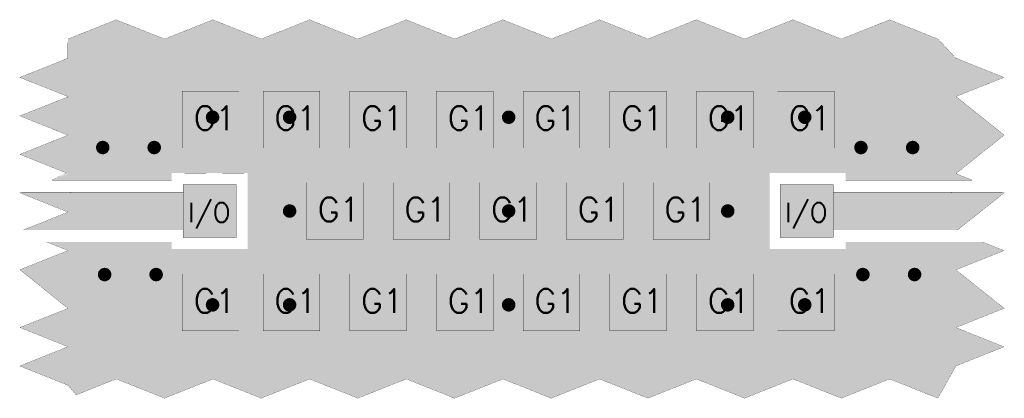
# Model space of a CAD drawing. Header units: millimetres. Extents: x -0.099 to 0.413, y -0.097 to 0.099.
import ezdxf

# ---------------------------------------------------------------- set-up
doc = ezdxf.new("R2010")
doc.units = ezdxf.units.MM
doc.layers.get('0').update_dxf_attribs({"linetype": 'CONTINUOUS', "lineweight": 0})
for name, color, linetype, lineweight in [('MECHANICAL', 40, 'CONTINUOUS', 0), ('PCB_DRL', 170, 'CONTINUOUS', 0), ('PCB_PAD_MASTER', 10, 'CONTINUOUS', 0), ('PCB_TOP', 90, 'CONTINUOUS', 0)]:
    doc.layers.add(name, color=color, linetype=linetype, lineweight=lineweight)
doc.styles.add('SIMPLE', font='Simple')

# ---------------------------------------------------------------- blocks, each defined once
blk = doc.blocks.new('CUSTOM_3')
blk.add_solid([(-0.01475, -0.01475), (-0.01475, 0.01475), (0.01475, -0.01475), (0.01475, 0.01475)])
blk = doc.blocks.new('CUSTOM_4')
blk.add_solid([(-0.01375, -0.01375), (-0.01375, 0.01375), (0.01375, -0.01375), (0.01375, 0.01375)])
blk = doc.blocks.new('CUSTOM_5')
blk.add_solid([(-0.01375, -0.01375), (-0.01375, 0.01375), (0.01375, -0.01375), (0.01375, 0.01375)])
blk = doc.blocks.new('CUSTOM_2')
blk.add_solid([(-0.0135, -0.0135), (-0.0135, 0.0135), (0.0135, -0.0135), (0.0135, 0.0135)])
blk = doc.blocks.new('ROUND_1')
at = {"lineweight": 211, "const_width": 0.0035}
blk.add_lwpolyline([(-0.00175, 0), (-0.00175, 0, 1), (0.00175, 0, 1), (-0.00175, 0)], format="xyb", dxfattribs=at)
blk = doc.blocks.new('ROUND_6')
at = {"lineweight": 25, "const_width": 0.00005}
blk.add_lwpolyline([(-0.00002, 0), (-0.00002, 0, 1), (0.00002, 0, 1), (-0.00002, 0)], format="xyb", dxfattribs=at)

msp = doc.modelspace()

# ---------------------------------------------------------------- linework, layer by layer
at = {"layer": 'MECHANICAL', "lineweight": 50, "const_width": 0.0001}
for points in [[(-0.04854, 0.0994), (-0.07359, 0.0894)], [(-0.02342, 0.0894), (-0.04854, 0.0994)], [(0.00166, 0.0994), (-0.02342, 0.0894)], [(0.02678, 0.0894), (0.00166, 0.0994)], [(0.05186, 0.0994), (0.02678, 0.0894)], [(0.07694, 0.0894), (0.05186, 0.0994)], [(0.10206, 0.0994), (0.07694, 0.0894)], [(0.12718, 0.0894), (0.10206, 0.0994)], [(0.15226, 0.0994), (0.12718, 0.0894)], [(0.17738, 0.0894), (0.15226, 0.0994)], [(0.20246, 0.0994), (0.17738, 0.0894)], [(0.22754, 0.0894), (0.20246, 0.0994)], [(0.25266, 0.0994), (0.22754, 0.0894)], [(0.27774, 0.0894), (0.25266, 0.0994)], [(0.30285, 0.0994), (0.27774, 0.0894)], [(0.32798, 0.0894), (0.30285, 0.0994)], [(0.35306, 0.0994), (0.32798, 0.0894)], [(0.37813, 0.08941), (0.35306, 0.0994)], [(-0.07359, 0.0894), (-0.07362, 0.0794)], [(0.38747, 0.07945), (0.37813, 0.08941)], [(-0.07362, 0.0794), (-0.09859, 0.06945)], [(0.41249, 0.06945), (0.38747, 0.07945)], [(-0.09859, 0.06945), (-0.07339, 0.0594)], [(0.38752, 0.0595), (0.41249, 0.06945)], [(-0.01425, 0.03275), (0.01525, 0.03275), (0.01525, 0.06225), (-0.01425, 0.06225), (-0.01425, 0.03275)], [(-0.01425, 0.03275), (0.01525, 0.03275), (0.01525, 0.06225), (-0.01425, 0.06225), (-0.01425, 0.03275)], [(0.02775, 0.03275), (0.05725, 0.03275), (0.05725, 0.06225), (0.02775, 0.06225), (0.02775, 0.03275)], [(0.02775, 0.03275), (0.05725, 0.03275), (0.05725, 0.06225), (0.02775, 0.06225), (0.02775, 0.03275)], [(0.07275, 0.03275), (0.10225, 0.03275), (0.10225, 0.06225), (0.07275, 0.06225), (0.07275, 0.03275)], [(0.07275, 0.03275), (0.10225, 0.03275), (0.10225, 0.06225), (0.07275, 0.06225), (0.07275, 0.03275)], [(0.11775, 0.03275), (0.14725, 0.03275), (0.14725, 0.06225), (0.11775, 0.06225), (0.11775, 0.03275)], [(0.11775, 0.03275), (0.14725, 0.03275), (0.14725, 0.06225), (0.11775, 0.06225), (0.11775, 0.03275)], [(0.16275, 0.03275), (0.19225, 0.03275), (0.19225, 0.06225), (0.16275, 0.06225), (0.16275, 0.03275)], [(0.16275, 0.03275), (0.19225, 0.03275), (0.19225, 0.06225), (0.16275, 0.06225), (0.16275, 0.03275)], [(0.20775, 0.03275), (0.23725, 0.03275), (0.23725, 0.06225), (0.20775, 0.06225), (0.20775, 0.03275)], [(0.20775, 0.03275), (0.23725, 0.03275), (0.23725, 0.06225), (0.20775, 0.06225), (0.20775, 0.03275)], [(0.25275, 0.03275), (0.28225, 0.03275), (0.28225, 0.06225), (0.25275, 0.06225), (0.25275, 0.03275)], [(0.25275, 0.03275), (0.28225, 0.03275), (0.28225, 0.06225), (0.25275, 0.06225), (0.25275, 0.03275)], [(0.29475, 0.03275), (0.32425, 0.03275), (0.32425, 0.06225), (0.29475, 0.06225), (0.29475, 0.03275)], [(0.29475, 0.03275), (0.32425, 0.03275), (0.32425, 0.06225), (0.29475, 0.06225), (0.29475, 0.03275)], [(-0.07339, 0.0594), (-0.09859, 0.04946)], [(0.41256, 0.03945), (0.38752, 0.0595)], [(-0.09859, 0.04946), (-0.0736, 0.03942)], [(-0.0736, 0.03942), (-0.09859, 0.02945)], [(0.3875, 0.01947), (0.41256, 0.03945)], [(-0.09859, 0.02945), (-0.07426, 0.01975)], [(-0.07426, 0.01975), (-0.08195, 0.01609)], [(-0.08195, 0.01609), (-0.01976, 0.01608)], [(-0.01976, 0.01608), (-0.01975, 0.0194)], [(-0.01975, 0.0194), (0.01974, 0.01975)], [(0.01974, 0.01975), (0.01974, -0.01975)], [(0.29075, -0.01974), (0.29076, 0.01975)], [(0.29076, 0.01975), (0.33024, 0.01975)], [(0.33024, 0.01975), (0.33025, 0.01609)], [(0.33025, 0.01609), (0.39587, 0.01608)], [(0.39587, 0.01608), (0.3875, 0.01947)], [(-0.01375, -0.01375), (0.01375, -0.01375), (0.01375, 0.01375), (-0.01375, 0.01375), (-0.01375, -0.01375)], [(-0.01375, -0.01375), (0.01375, -0.01375), (0.01375, 0.01375), (-0.01375, 0.01375), (-0.01375, -0.01375)], [(0.05025, -0.01475), (0.07975, -0.01475), (0.07975, 0.01475), (0.05025, 0.01475), (0.05025, -0.01475)], [(0.05025, -0.01475), (0.07975, -0.01475), (0.07975, 0.01475), (0.05025, 0.01475), (0.05025, -0.01475)], [(0.09525, -0.01475), (0.12475, -0.01475), (0.12475, 0.01475), (0.09525, 0.01475), (0.09525, -0.01475)], [(0.09525, -0.01475), (0.12475, -0.01475), (0.12475, 0.01475), (0.09525, 0.01475), (0.09525, -0.01475)], [(0.14025, -0.01475), (0.16975, -0.01475), (0.16975, 0.01475), (0.14025, 0.01475), (0.14025, -0.01475)], [(0.14025, -0.01475), (0.16975, -0.01475), (0.16975, 0.01475), (0.14025, 0.01475), (0.14025, -0.01475)], [(0.18525, -0.01475), (0.21475, -0.01475), (0.21475, 0.01475), (0.18525, 0.01475), (0.18525, -0.01475)], [(0.18525, -0.01475), (0.21475, -0.01475), (0.21475, 0.01475), (0.18525, 0.01475), (0.18525, -0.01475)], [(0.23025, -0.01475), (0.25975, -0.01475), (0.25975, 0.01475), (0.23025, 0.01475), (0.23025, -0.01475)], [(0.23025, -0.01475), (0.25975, -0.01475), (0.25975, 0.01475), (0.23025, 0.01475), (0.23025, -0.01475)], [(0.29625, -0.01375), (0.32375, -0.01375), (0.32375, 0.01375), (0.29625, 0.01375), (0.29625, -0.01375)], [(-0.09768, 0.00982), (-0.09859, 0.00946)], [(-0.09859, 0.00946), (-0.0736, -0.00052)], [(-0.0135, 0.00982), (-0.09768, 0.00982)], [(0.41158, 0.00982), (0.32375, 0.00982)], [(0.38838, -0.00982), (0.41254, 0.00943)], [(0.41254, 0.00943), (0.41158, 0.00982)], [(-0.0736, -0.00058), (-0.09677, -0.00982)], [(-0.0736, -0.00052), (-0.07359, -0.00057)], [(-0.07359, -0.00057), (-0.0736, -0.00058)], [(-0.09677, -0.00982), (-0.0135, -0.00982)], [(0.38838, -0.00982), (0.32375, -0.00982)], [(0.324, -0.00982), (0.38838, -0.00982)], [(-0.01976, -0.01608), (-0.0847, -0.01609)], [(-0.0847, -0.01609), (-0.0736, -0.02052)], [(-0.01976, -0.01974), (-0.01976, -0.01608)], [(0.01974, -0.01975), (-0.01976, -0.01974)], [(0.33025, -0.01974), (0.29075, -0.01974)], [(0.33026, -0.01608), (0.33025, -0.01974)], [(0.4013, -0.01609), (0.33026, -0.01608)], [(0.41249, -0.02055), (0.4013, -0.01609)], [(-0.0736, -0.02052), (-0.09849, -0.0305)], [(0.3875, -0.03057), (0.41249, -0.02055)], [(-0.09849, -0.0305), (-0.07362, -0.0506)], [(0.41254, -0.05053), (0.3875, -0.03057)], [(-0.01425, -0.06225), (0.01525, -0.06225), (0.01525, -0.03275), (-0.01425, -0.03275), (-0.01425, -0.06225)], [(0.02775, -0.06225), (0.05725, -0.06225), (0.05725, -0.03275), (0.02775, -0.03275), (0.02775, -0.06225)], [(0.02775, -0.06225), (0.05725, -0.06225), (0.05725, -0.03275), (0.02775, -0.03275), (0.02775, -0.06225)], [(0.07275, -0.06225), (0.10225, -0.06225), (0.10225, -0.03275), (0.07275, -0.03275), (0.07275, -0.06225)], [(0.07275, -0.06225), (0.10225, -0.06225), (0.10225, -0.03275), (0.07275, -0.03275), (0.07275, -0.06225)], [(0.11775, -0.06225), (0.14725, -0.06225), (0.14725, -0.03275), (0.11775, -0.03275), (0.11775, -0.06225)], [(0.11775, -0.06225), (0.14725, -0.06225), (0.14725, -0.03275), (0.11775, -0.03275), (0.11775, -0.06225)], [(0.16275, -0.06225), (0.19225, -0.06225), (0.19225, -0.03275), (0.16275, -0.03275), (0.16275, -0.06225)], [(0.16275, -0.06225), (0.19225, -0.06225), (0.19225, -0.03275), (0.16275, -0.03275), (0.16275, -0.06225)], [(0.20775, -0.06225), (0.23725, -0.06225), (0.23725, -0.03275), (0.20775, -0.03275), (0.20775, -0.06225)], [(0.20775, -0.06225), (0.23725, -0.06225), (0.23725, -0.03275), (0.20775, -0.03275), (0.20775, -0.06225)], [(0.25275, -0.06225), (0.28225, -0.06225), (0.28225, -0.03275), (0.25275, -0.03275), (0.25275, -0.06225)], [(0.25275, -0.06225), (0.28225, -0.06225), (0.28225, -0.03275), (0.25275, -0.03275), (0.25275, -0.06225)], [(0.29475, -0.06225), (0.32425, -0.06225), (0.32425, -0.03275), (0.29475, -0.03275), (0.29475, -0.06225)], [(0.29475, -0.06225), (0.32425, -0.06225), (0.32425, -0.03275), (0.29475, -0.03275), (0.29475, -0.06225)], [(-0.07362, -0.0506), (-0.09856, -0.06053)], [(0.38749, -0.06056), (0.41254, -0.05053)], [(-0.09856, -0.06053), (-0.07362, -0.0705)], [(0.41249, -0.07054), (0.38749, -0.06056)], [(-0.07362, -0.0705), (-0.09849, -0.0805)], [(0.38752, -0.0805), (0.41249, -0.07054)], [(-0.09859, -0.08056), (-0.0736, -0.09052)], [(0.37812, -0.09726), (0.38752, -0.0805)], [(-0.0736, -0.09052), (-0.06931, -0.09555)], [(-0.06931, -0.09555), (-0.04852, -0.08728)], [(-0.04852, -0.08728), (-0.02344, -0.09727)], [(-0.02344, -0.09727), (0.00168, -0.08728)], [(0.00168, -0.08728), (0.02675, -0.09727)], [(0.02675, -0.09727), (0.05188, -0.08728)], [(0.05188, -0.08728), (0.07695, -0.09727)], [(0.07695, -0.09727), (0.10204, -0.08728)], [(0.10204, -0.08728), (0.12716, -0.09727)], [(0.12716, -0.09727), (0.15228, -0.08728)], [(0.15228, -0.08728), (0.17735, -0.09727)], [(0.17735, -0.09727), (0.20248, -0.08728)], [(0.20248, -0.08728), (0.22756, -0.09727)], [(0.22756, -0.09727), (0.25268, -0.08728)], [(0.25268, -0.08728), (0.27776, -0.09727)], [(0.27776, -0.09727), (0.30288, -0.08728)], [(0.30288, -0.08728), (0.32796, -0.09727)], [(0.32796, -0.09727), (0.35308, -0.08728)], [(0.35308, -0.08728), (0.37812, -0.09726)]]:
    msp.add_lwpolyline(points, dxfattribs=at)
at = {"layer": 'PCB_TOP'}
for points in [[(-0.07359, 0.08942), (-0.04855, 0.0994), (-0.0235, 0.08942), (-0.04854, 0.0994)], [(-0.02342, 0.0894), (0.00165, 0.0994), (0.02674, 0.0894), (0.00166, 0.0994)], [(0.02678, 0.0894), (0.05185, 0.0994), (0.07694, 0.0894), (0.05186, 0.0994)], [(0.07698, 0.0894), (0.10205, 0.0994), (0.12714, 0.0894), (0.10206, 0.0994)], [(0.12718, 0.0894), (0.15225, 0.0994), (0.17734, 0.0894), (0.15226, 0.0994)], [(0.17738, 0.0894), (0.20245, 0.0994), (0.22754, 0.0894), (0.20246, 0.0994)], [(0.22758, 0.0894), (0.25265, 0.0994), (0.27774, 0.0894), (0.25266, 0.0994)], [(0.27778, 0.0894), (0.30285, 0.0994), (0.32794, 0.0894), (0.30286, 0.0994)], [(0.32799, 0.08941), (0.35305, 0.0994), (0.37813, 0.08941), (0.35306, 0.0994)], [(-0.07359, 0.08942), (-0.07359, 0.08942), (-0.02349, 0.08942), (-0.0235, 0.08942)], [(-0.07359, 0.08941), (-0.07359, 0.08942), (-0.02348, 0.08941), (-0.02349, 0.08942)], [(-0.07359, 0.0894), (-0.07359, 0.08941), (-0.02346, 0.0894), (-0.02348, 0.08941)], [(-0.07359, 0.0894), (-0.07359, 0.0894), (-0.02344, 0.0894), (-0.02346, 0.0894)], [(-0.07359, 0.07945), (-0.07359, 0.0894), (0.38747, 0.07945), (0.37814, 0.0894)], [(-0.02344, 0.0894), (-0.02342, 0.0894), (0.02676, 0.0894), (0.02674, 0.0894)], [(0.02676, 0.0894), (0.02678, 0.0894), (0.07696, 0.0894), (0.07694, 0.0894)], [(0.07696, 0.0894), (0.07698, 0.0894), (0.12716, 0.0894), (0.12714, 0.0894)], [(0.12716, 0.0894), (0.12718, 0.0894), (0.17736, 0.0894), (0.17734, 0.0894)], [(0.17736, 0.0894), (0.17738, 0.0894), (0.22756, 0.0894), (0.22754, 0.0894)], [(0.22756, 0.0894), (0.22758, 0.0894), (0.27776, 0.0894), (0.27774, 0.0894)], [(0.27776, 0.0894), (0.27778, 0.0894), (0.32796, 0.0894), (0.32794, 0.0894)], [(0.32796, 0.0894), (0.32798, 0.0894), (0.37814, 0.0894), (0.37813, 0.0894)], [(0.32798, 0.0894), (0.32798, 0.08941), (0.37813, 0.0894), (0.37813, 0.08941)], [(-0.09859, 0.06946), (-0.07362, 0.0794), (0.41249, 0.06946), (0.38752, 0.0794)], [(-0.07362, 0.07941), (-0.07361, 0.07942), (0.38751, 0.07941), (0.38751, 0.07942)], [(-0.07362, 0.0794), (-0.07362, 0.07941), (0.38752, 0.0794), (0.38751, 0.07941)], [(-0.07361, 0.07942), (-0.0736, 0.07942), (0.38751, 0.07942), (0.3875, 0.07942)], [(-0.0736, 0.07942), (-0.07359, 0.07945), (0.3875, 0.07942), (0.38747, 0.07945)], [(-0.09859, 0.06945), (-0.09859, 0.06946), (0.41249, 0.06945), (0.41249, 0.06946)], [(-0.09859, 0.06944), (-0.09859, 0.06945), (0.41249, 0.06944), (0.41249, 0.06945)], [(-0.07362, 0.0595), (-0.09859, 0.06944), (0.38752, 0.0595), (0.41249, 0.06944)], [(-0.09859, 0.04946), (-0.07362, 0.0594), (0.4, 0.04946), (0.38752, 0.0594)], [(-0.0736, 0.05948), (-0.07362, 0.0595), (0.3875, 0.05948), (0.38752, 0.0595)], [(-0.07362, 0.0594), (-0.07361, 0.05941), (0.38752, 0.0594), (0.38751, 0.05941)], [(-0.07361, 0.05941), (-0.0736, 0.05942), (0.38751, 0.05941), (0.3875, 0.05942)], [(-0.07359, 0.05945), (-0.0736, 0.05948), (0.38749, 0.05945), (0.3875, 0.05948)], [(-0.0736, 0.05943), (-0.07359, 0.05945), (0.3875, 0.05943), (0.38749, 0.05945)], [(-0.0736, 0.05942), (-0.0736, 0.05943), (0.3875, 0.05942), (0.3875, 0.05943)], [(-0.09859, 0.04945), (-0.09859, 0.04946), (0.40001, 0.04945), (0.4, 0.04946)], [(-0.09859, 0.04945), (-0.09859, 0.04945), (0.40002, 0.04945), (0.40001, 0.04945)], [(-0.09859, 0.04944), (-0.09859, 0.04945), (0.40002, 0.04944), (0.40002, 0.04945)], [(-0.07362, 0.0395), (-0.09859, 0.04944), (0.4125, 0.0395), (0.40002, 0.04944)], [(-0.09859, 0.02946), (-0.07362, 0.0394), (0.40002, 0.02946), (0.4125, 0.0394)], [(-0.0736, 0.03948), (-0.07362, 0.0395), (0.41253, 0.03948), (0.4125, 0.0395)], [(-0.07362, 0.0394), (-0.0736, 0.03942), (0.4125, 0.0394), (0.41253, 0.03942)], [(-0.07359, 0.03946), (-0.0736, 0.03948), (0.41255, 0.03946), (0.41253, 0.03948)], [(-0.0736, 0.03942), (-0.07359, 0.03944), (0.41253, 0.03942), (0.41255, 0.03944)], [(-0.07359, 0.03945), (-0.07359, 0.03946), (0.41256, 0.03945), (0.41255, 0.03946)], [(-0.07359, 0.03944), (-0.07359, 0.03945), (0.41255, 0.03944), (0.41256, 0.03945)], [(-0.09859, 0.02945), (-0.09859, 0.02946), (0.40002, 0.02945), (0.40002, 0.02946)], [(-0.09859, 0.02945), (-0.09859, 0.02945), (0.40001, 0.02945), (0.40002, 0.02945)], [(-0.09859, 0.02944), (-0.09859, 0.02945), (0.4, 0.02944), (0.40001, 0.02945)], [(-0.07426, 0.01975), (-0.09859, 0.02944), (0.38784, 0.01975), (0.4, 0.02944)], [(-0.08197, 0.01608), (-0.08197, 0.01608), (-0.01976, 0.01608), (-0.01975, 0.01608)], [(-0.08196, 0.01608), (-0.08195, 0.01609), (-0.01975, 0.01608), (-0.01975, 0.01609)], [(-0.08195, 0.01609), (-0.07362, 0.0194), (-0.01975, 0.01609), (-0.01975, 0.0194)], [(-0.07425, 0.01975), (-0.07426, 0.01975), (-0.01975, 0.01975), (-0.01974, 0.01975)], [(-0.07424, 0.01974), (-0.07425, 0.01975), (-0.01975, 0.01974), (-0.01975, 0.01975)], [(-0.07362, 0.0195), (-0.07424, 0.01974), (-0.01975, 0.0195), (-0.01975, 0.01974)], [(-0.0736, 0.01948), (-0.07362, 0.0195), (-0.01975, 0.01948), (-0.01975, 0.0195)], [(-0.07362, 0.0194), (-0.0736, 0.01942), (-0.01975, 0.0194), (-0.01975, 0.01942)], [(-0.07359, 0.01945), (-0.0736, 0.01948), (-0.01975, 0.01945), (-0.01975, 0.01948)], [(-0.0736, 0.01942), (-0.07359, 0.01945), (-0.01975, 0.01942), (-0.01975, 0.01945)], [(0.01975, 0.01975), (0.01974, 0.01975), (0.29075, 0.01975), (0.29076, 0.01975)], [(0.01975, 0.01974), (0.01975, 0.01975), (0.29075, 0.01974), (0.29075, 0.01975)], [(0.01975, -0.01974), (0.01975, 0.01974), (0.29075, -0.01974), (0.29075, 0.01974)], [(0.33025, 0.01974), (0.33025, 0.01975), (0.38783, 0.01974), (0.38784, 0.01975)], [(0.33025, 0.01949), (0.33025, 0.01974), (0.38751, 0.01949), (0.38783, 0.01974)], [(0.33025, 0.01947), (0.33025, 0.01949), (0.3875, 0.01947), (0.38751, 0.01949)], [(0.33025, 0.01945), (0.33025, 0.01947), (0.38749, 0.01945), (0.3875, 0.01947)], [(0.33025, 0.01942), (0.33025, 0.01945), (0.3875, 0.01942), (0.38749, 0.01945)], [(0.33025, 0.0194), (0.33025, 0.01942), (0.38752, 0.0194), (0.3875, 0.01942)], [(0.33025, 0.01609), (0.33025, 0.0194), (0.39585, 0.01609), (0.38752, 0.0194)], [(0.33025, 0.01608), (0.33025, 0.01609), (0.39585, 0.01608), (0.39585, 0.01609)], [(0.33025, 0.01608), (0.33025, 0.01608), (0.39586, 0.01608), (0.39585, 0.01608)], [(0.33025, 0.01608), (0.33025, 0.01608), (0.39587, 0.01608), (0.39586, 0.01608)], [(-0.09859, 0.00946), (-0.09768, 0.00982), (0.008, 0.00946), (0.008, 0.00982)], [(-0.09859, 0.00945), (-0.09859, 0.00946), (0.008, 0.00945), (0.008, 0.00946)], [(-0.09859, 0.00944), (-0.09859, 0.00945), (0.008, 0.00944), (0.008, 0.00945)], [(-0.07362, -0.0005), (-0.09859, 0.00944), (0.008, -0.0005), (0.008, 0.00944)], [(-0.07255, 0.0095), (-0.07255, 0.00982), (-0.07255, 0.0095), (-0.07175, 0.00982)], [(0.3025, 0.00944), (0.3025, 0.00982), (0.41253, 0.00944), (0.41158, 0.00982)], [(0.3025, 0.00943), (0.3025, 0.00944), (0.41254, 0.00943), (0.41253, 0.00944)], [(0.3025, 0.00943), (0.3025, 0.00943), (0.41253, 0.00943), (0.41254, 0.00943)], [(0.3025, -0.00982), (0.3025, 0.00943), (0.38838, -0.00982), (0.41253, 0.00943)], [(0.38532, 0.0095), (0.38453, 0.00982), (0.38532, 0.0095), (0.38532, 0.00982)], [(-0.09677, -0.00982), (-0.07362, -0.0006), (0.008, -0.00982), (0.008, -0.0006)], [(-0.0736, -0.00052), (-0.07362, -0.0005), (0.008, -0.00052), (0.008, -0.0005)], [(-0.07362, -0.0006), (-0.0736, -0.00058), (0.008, -0.0006), (0.008, -0.00058)], [(-0.07359, -0.00055), (-0.0736, -0.00052), (0.008, -0.00055), (0.008, -0.00052)], [(-0.0736, -0.00058), (-0.07359, -0.00055), (0.008, -0.00058), (0.008, -0.00055)], [(-0.08473, -0.01608), (-0.08473, -0.01608), (-0.01975, -0.01608), (-0.01976, -0.01608)], [(-0.08471, -0.01609), (-0.08472, -0.01608), (-0.01975, -0.01609), (-0.01975, -0.01608)], [(-0.07553, -0.01974), (-0.08471, -0.01609), (-0.01975, -0.01974), (-0.01975, -0.01609)], [(-0.07552, -0.01975), (-0.07553, -0.01974), (-0.01975, -0.01975), (-0.01975, -0.01974)], [(-0.07551, -0.01975), (-0.07552, -0.01975), (-0.01974, -0.01975), (-0.01975, -0.01975)], [(-0.07362, -0.0205), (-0.07551, -0.01975), (0.41239, -0.0205), (0.4105, -0.01975)], [(0.01974, -0.01975), (0.01975, -0.01975), (0.29076, -0.01975), (0.29075, -0.01975)], [(0.01975, -0.01975), (0.01975, -0.01974), (0.29075, -0.01975), (0.29075, -0.01974)], [(0.33024, -0.01975), (0.33025, -0.01975), (0.4105, -0.01975), (0.41049, -0.01975)], [(0.33025, -0.01608), (0.33026, -0.01608), (0.40129, -0.01608), (0.40128, -0.01608)], [(0.33025, -0.01608), (0.33025, -0.01608), (0.4013, -0.01608), (0.40129, -0.01608)], [(0.33025, -0.01609), (0.33025, -0.01608), (0.4013, -0.01609), (0.4013, -0.01608)], [(0.33025, -0.01974), (0.33025, -0.01609), (0.41048, -0.01974), (0.4013, -0.01609)], [(0.33025, -0.01975), (0.33025, -0.01974), (0.41049, -0.01975), (0.41048, -0.01974)], [(-0.09849, -0.0305), (-0.07362, -0.0206), (0.38752, -0.0305), (0.41239, -0.0206)], [(-0.0736, -0.02052), (-0.07362, -0.0205), (0.41244, -0.02052), (0.41239, -0.0205)], [(-0.07362, -0.0206), (-0.0736, -0.02058), (0.41239, -0.0206), (0.41244, -0.02058)], [(-0.07359, -0.02054), (-0.0736, -0.02052), (0.41249, -0.02054), (0.41244, -0.02052)], [(-0.0736, -0.02058), (-0.07359, -0.02056), (0.41244, -0.02058), (0.41249, -0.02056)], [(-0.07359, -0.02055), (-0.07359, -0.02054), (0.41249, -0.02055), (0.41249, -0.02054)], [(-0.07359, -0.02056), (-0.07359, -0.02055), (0.41249, -0.02056), (0.41249, -0.02055)], [(-0.09864, -0.03057), (-0.09863, -0.03056), (0.3875, -0.03057), (0.3875, -0.03056)], [(-0.09863, -0.03056), (-0.09861, -0.03055), (0.38749, -0.03056), (0.38749, -0.03055)], [(-0.09863, -0.03056), (-0.09863, -0.03056), (0.3875, -0.03056), (0.38749, -0.03056)], [(-0.09861, -0.03059), (-0.09863, -0.03057), (0.38751, -0.03059), (0.3875, -0.03057)], [(-0.09861, -0.03055), (-0.09854, -0.03052), (0.38749, -0.03055), (0.3875, -0.03052)], [(-0.07361, -0.05051), (-0.09861, -0.03059), (0.41251, -0.05051), (0.38751, -0.03059)], [(-0.09854, -0.03052), (-0.09849, -0.0305), (0.3875, -0.03052), (0.38752, -0.0305)], [(-0.09849, -0.0605), (-0.07362, -0.0506), (0.38752, -0.0605), (0.41239, -0.0506)], [(-0.07362, -0.0506), (-0.0736, -0.05058), (0.41239, -0.0506), (0.41244, -0.05058)], [(-0.0736, -0.05053), (-0.07361, -0.05051), (0.41253, -0.05053), (0.41251, -0.05051)], [(-0.0736, -0.05053), (-0.0736, -0.05053), (0.41254, -0.05053), (0.41253, -0.05053)], [(-0.07359, -0.05054), (-0.0736, -0.05053), (0.41253, -0.05054), (0.41254, -0.05053)], [(-0.0736, -0.05058), (-0.07359, -0.05055), (0.41244, -0.05058), (0.41251, -0.05055)], [(-0.07359, -0.05055), (-0.07359, -0.05054), (0.41251, -0.05055), (0.41253, -0.05054)], [(-0.09859, -0.06054), (-0.09854, -0.06052), (0.38749, -0.06054), (0.3875, -0.06052)], [(-0.09859, -0.06055), (-0.09859, -0.06054), (0.38749, -0.06055), (0.38749, -0.06054)], [(-0.09859, -0.06056), (-0.09859, -0.06055), (0.38749, -0.06056), (0.38749, -0.06055)], [(-0.09854, -0.06058), (-0.09859, -0.06056), (0.3875, -0.06058), (0.38749, -0.06056)], [(-0.09854, -0.06052), (-0.09849, -0.0605), (0.3875, -0.06052), (0.38752, -0.0605)], [(-0.09849, -0.0606), (-0.09854, -0.06058), (0.38752, -0.0606), (0.3875, -0.06058)], [(-0.07362, -0.0705), (-0.09849, -0.0606), (0.41239, -0.0705), (0.38752, -0.0606)], [(-0.09849, -0.0805), (-0.07362, -0.0706), (0.38752, -0.0805), (0.41239, -0.0706)], [(-0.0736, -0.07052), (-0.07362, -0.0705), (0.41244, -0.07052), (0.41239, -0.0705)], [(-0.07362, -0.0706), (-0.0736, -0.07058), (0.41239, -0.0706), (0.41244, -0.07058)], [(-0.07359, -0.07054), (-0.0736, -0.07052), (0.41249, -0.07054), (0.41244, -0.07052)], [(-0.0736, -0.07058), (-0.07359, -0.07056), (0.41244, -0.07058), (0.41249, -0.07056)], [(-0.07359, -0.07055), (-0.07359, -0.07054), (0.41249, -0.07055), (0.41249, -0.07054)], [(-0.07359, -0.07056), (-0.07359, -0.07055), (0.41249, -0.07056), (0.41249, -0.07055)], [(-0.09859, -0.08054), (-0.09855, -0.08053), (0.38749, -0.08054), (0.3875, -0.08053)], [(-0.09859, -0.08055), (-0.09859, -0.08054), (0.38749, -0.08055), (0.38749, -0.08054)], [(-0.09859, -0.08055), (-0.09859, -0.08055), (0.38748, -0.08055), (0.38749, -0.08055)], [(-0.09859, -0.08056), (-0.09859, -0.08055), (0.38748, -0.08056), (0.38748, -0.08055)], [(-0.08172, -0.08728), (-0.09859, -0.08056), (0.38372, -0.08728), (0.38748, -0.08056)], [(-0.09855, -0.08053), (-0.09851, -0.08051), (0.3875, -0.08053), (0.38751, -0.08051)], [(-0.09851, -0.08051), (-0.09849, -0.0805), (0.38751, -0.08051), (0.38752, -0.0805)], [(-0.08171, -0.08728), (-0.08172, -0.08728), (-0.04856, -0.08728), (-0.04854, -0.08728)], [(-0.07362, -0.0905), (-0.08171, -0.08728), (-0.05665, -0.0905), (-0.04856, -0.08728)], [(-0.07361, -0.09051), (-0.07362, -0.0905), (-0.05666, -0.09051), (-0.05665, -0.0905)], [(-0.0736, -0.09052), (-0.07361, -0.09051), (-0.05668, -0.09052), (-0.05666, -0.09051)], [(-0.06931, -0.09554), (-0.0736, -0.09052), (-0.0693, -0.09554), (-0.05668, -0.09052)], [(-0.04852, -0.08728), (-0.04854, -0.08728), (0.00164, -0.08728), (0.00166, -0.08728)], [(-0.02345, -0.09727), (-0.04852, -0.08728), (-0.02344, -0.09727), (0.00164, -0.08728)], [(0.00168, -0.08728), (0.00166, -0.08728), (0.05184, -0.08728), (0.05186, -0.08728)], [(0.02675, -0.09727), (0.00168, -0.08728), (0.02676, -0.09727), (0.05184, -0.08728)], [(0.05188, -0.08728), (0.05186, -0.08728), (0.10204, -0.08728), (0.10206, -0.08728)], [(0.07695, -0.09727), (0.05188, -0.08728), (0.07696, -0.09727), (0.10204, -0.08728)], [(0.10208, -0.08728), (0.10206, -0.08728), (0.15224, -0.08728), (0.15226, -0.08728)], [(0.12715, -0.09727), (0.10208, -0.08728), (0.12716, -0.09727), (0.15224, -0.08728)], [(0.15228, -0.08728), (0.15226, -0.08728), (0.20244, -0.08728), (0.20246, -0.08728)], [(0.17735, -0.09727), (0.15228, -0.08728), (0.17736, -0.09727), (0.20244, -0.08728)], [(0.20248, -0.08728), (0.20246, -0.08728), (0.25264, -0.08728), (0.25266, -0.08728)], [(0.22755, -0.09727), (0.20248, -0.08728), (0.22756, -0.09727), (0.25264, -0.08728)], [(0.25268, -0.08728), (0.25266, -0.08728), (0.30284, -0.08728), (0.30286, -0.08728)], [(0.27775, -0.09727), (0.25268, -0.08728), (0.27776, -0.09727), (0.30284, -0.08728)], [(0.30288, -0.08728), (0.30286, -0.08728), (0.35304, -0.08728), (0.35306, -0.08728)], [(0.32795, -0.09727), (0.30288, -0.08728), (0.32796, -0.09727), (0.35304, -0.08728)], [(0.37812, -0.09726), (0.35308, -0.08728), (0.37814, -0.09726), (0.38372, -0.08728)], [(-0.06931, -0.09555), (-0.06931, -0.09554), (-0.0693, -0.09555), (-0.0693, -0.09554)], [(0.37813, -0.09726), (0.37812, -0.09726), (0.37813, -0.09726), (0.37814, -0.09726)]]:
    msp.add_solid(points, dxfattribs=at)

# ---------------------------------------------------------------- block references
at = {"layer": 'MECHANICAL'}
for p in [(0.0015, 0.04875), (0.0415, 0.04875), (0.15525, 0.04875), (0.269, 0.04875), (0.309, 0.04875), (-0.05553, 0.033), (-0.0288, 0.033), (0.33817, 0.033), (0.36503, 0.033), (0.0415, 0), (0.15525, 0), (0.269, 0), (-0.05453, -0.033), (-0.0278, -0.033), (0.33917, -0.033), (0.36603, -0.033), (0.0015, -0.04875), (0.0415, -0.04875), (0.15525, -0.04875), (0.269, -0.04875), (0.309, -0.04875)]:
    msp.add_blockref('ROUND_6', p, dxfattribs=at)
at = {"layer": 'PCB_DRL'}
for p in [(0.0015, 0.04875), (0.0415, 0.04875), (0.15525, 0.04875), (0.269, 0.04875), (0.309, 0.04875), (-0.05553, 0.033), (-0.0288, 0.033), (0.33817, 0.033), (0.36503, 0.033), (0.0415, 0), (0.15525, 0), (0.269, 0), (-0.05453, -0.033), (-0.0278, -0.033), (0.33917, -0.033), (0.36603, -0.033), (0.0015, -0.04875), (0.0415, -0.04875), (0.15525, -0.04875), (0.269, -0.04875), (0.309, -0.04875)]:
    msp.add_blockref('ROUND_1', p, dxfattribs=at)
at = {"layer": 'PCB_PAD_MASTER'}
for name, p in [('CUSTOM_3', (0.0005, 0.0475)), ('CUSTOM_3', (0.0425, 0.0475)), ('CUSTOM_3', (0.0875, 0.0475)), ('CUSTOM_3', (0.1325, 0.0475)), ('CUSTOM_3', (0.1775, 0.0475)), ('CUSTOM_3', (0.2225, 0.0475)), ('CUSTOM_3', (0.2675, 0.0475)), ('CUSTOM_3', (0.3095, 0.0475)), ('CUSTOM_5', (0, 0)), ('CUSTOM_3', (0.065, 0)), ('CUSTOM_3', (0.11, 0)), ('CUSTOM_3', (0.155, 0)), ('CUSTOM_3', (0.2, 0)), ('CUSTOM_3', (0.245, 0)), ('CUSTOM_4', (0.31, 0)), ('CUSTOM_3', (0.0005, -0.0475)), ('CUSTOM_3', (0.0425, -0.0475)), ('CUSTOM_3', (0.0875, -0.0475)), ('CUSTOM_3', (0.1325, -0.0475)), ('CUSTOM_3', (0.1775, -0.0475)), ('CUSTOM_3', (0.2225, -0.0475)), ('CUSTOM_3', (0.2675, -0.0475)), ('CUSTOM_3', (0.3095, -0.0475))]:
    msp.add_blockref(name, p, dxfattribs=at)
at = {"layer": 'PCB_TOP'}
for p in [(0, 0), (0.3105, 0)]:
    msp.add_blockref('CUSTOM_2', p, dxfattribs=at)

# ---------------------------------------------------------------- texts
at = {"layer": 'MECHANICAL', "style": 'SIMPLE'}
for s, height, p in [('G1', 0.0125, (-0.00834, 0.04204)), ('G1', 0.0125, (0.03366, 0.04204)), ('G1', 0.0125, (0.07866, 0.04204)), ('G1', 0.0125, (0.12366, 0.04204)), ('G1', 0.0125, (0.16866, 0.04204)), ('G1', 0.0125, (0.21366, 0.04204)), ('G1', 0.0125, (0.25866, 0.04204)), ('G1', 0.0125, (0.30066, 0.04204)), ('I/O', 0.01, (-0.01137, -0.0057)), ('G1', 0.0125, (0.05616, -0.00546)), ('G1', 0.0125, (0.10116, -0.00546)), ('G1', 0.0125, (0.14616, -0.00546)), ('G1', 0.0125, (0.19116, -0.00546)), ('G1', 0.0125, (0.23616, -0.00546)), ('I/O', 0.01, (0.29863, -0.0057)), ('G1', 0.0125, (-0.00834, -0.05296)), ('G1', 0.0125, (0.03366, -0.05296)), ('G1', 0.0125, (0.07866, -0.05296)), ('G1', 0.0125, (0.12366, -0.05296)), ('G1', 0.0125, (0.16866, -0.05296)), ('G1', 0.0125, (0.21366, -0.05296)), ('G1', 0.0125, (0.25866, -0.05296)), ('G1', 0.0125, (0.30066, -0.05296))]:
    msp.add_text(s, height=height, dxfattribs=at).set_placement(p)

doc.saveas('drawing.dxf')
